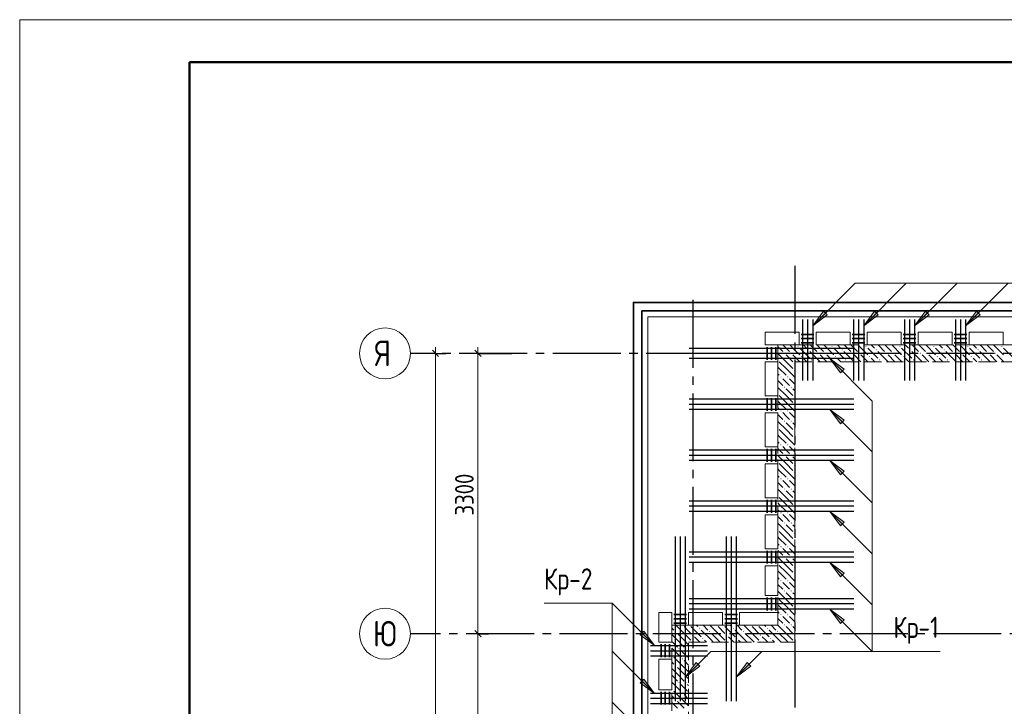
# Model space of a CAD drawing. Header units: millimetres. Extents: x 0 to 31317, y 0 to 42000.
# Tile 5 of 15: x 0 to 11589, y 33915 to 42000. Entities that reach past the tile are written whole.
import ezdxf

# ---------------------------------------------------------------- set-up
doc = ezdxf.new("R2010")
doc.units = ezdxf.units.MM
doc.linetypes.add('______2', pattern=[270, 200, -70])
doc.linetypes.add('______5', pattern=[1100, 800, -100, 100, -100])
for name, color, linetype, lineweight in [('S1 Стержни арматуры фон', 7, 'Continuous', 25), ('Standard', 7, 'Continuous', 25), ('Оси', 40, '______5', 18), ('Позиционная метка номер позиции', 7, 'Continuous', 13), ('Ребро вкладыша арматура поперечная AW', 7, 'Continuous', 25)]:
    doc.layers.add(name, color=color, linetype=linetype, lineweight=lineweight)
doc.layers.add('ЖБ Перекрытие верхний уровень', color=7, linetype='Continuous', lineweight=25, true_color=0xe0e0ff)
doc.layers.add('ЖБ Стена верхний уровень', color=7, linetype='Continuous', lineweight=25, true_color=0x006e00)
doc.styles.add('GOST 2.304-81', font='txt')
doc.styles.add('ISOCPEUR', font='txt')

msp = doc.modelspace()

# ---------------------------------------------------------------- hatches: boundary and pattern name
at = {"layer": 'ЖБ Стена верхний уровень', "linetype": 'Continuous', "lineweight": 18, "transparency": 33554687}
for points in [[(9154, 38153), (9161, 38160), (9167, 38153), (9161, 38147)], [(9554, 38153), (9561, 38160), (9567, 38153), (9561, 38147)], [(9954, 38153), (9961, 38160), (9967, 38153), (9961, 38147)], [(10354, 38153), (10361, 38160), (10367, 38153), (10361, 38147)], [(10754, 38153), (10761, 38160), (10767, 38153), (10761, 38147)], [(11154, 38153), (11161, 38160), (11167, 38153), (11161, 38147)], [(11554, 38153), (11561, 38160), (11567, 38153), (11561, 38147)], [(8994, 38073), (9001, 38080), (9007, 38073), (9001, 38067)], [(9074, 38073), (9081, 38080), (9087, 38073), (9081, 38067)], [(9194, 38033), (9201, 38040), (9207, 38033), (9201, 38027)], [(9274, 38113), (9281, 38120), (9287, 38113), (9281, 38107)], [(9394, 38073), (9401, 38080), (9407, 38073), (9401, 38067)], [(9474, 38073), (9481, 38080), (9487, 38073), (9481, 38067)], [(9594, 38033), (9601, 38040), (9607, 38033), (9601, 38027)], [(9674, 38113), (9681, 38120), (9687, 38113), (9681, 38107)], [(9794, 38073), (9801, 38080), (9807, 38073), (9801, 38067)], [(9874, 38073), (9881, 38080), (9887, 38073), (9881, 38067)], [(9994, 38033), (10001, 38040), (10007, 38033), (10001, 38027)], [(10074, 38113), (10081, 38120), (10087, 38113), (10081, 38107)], [(10194, 38073), (10201, 38080), (10207, 38073), (10201, 38067)], [(10274, 38073), (10281, 38080), (10287, 38073), (10281, 38067)], [(10394, 38033), (10401, 38040), (10407, 38033), (10401, 38027)], [(10474, 38113), (10481, 38120), (10487, 38113), (10481, 38107)], [(10594, 38073), (10601, 38080), (10607, 38073), (10601, 38067)], [(10674, 38073), (10681, 38080), (10687, 38073), (10681, 38067)], [(10794, 38033), (10801, 38040), (10807, 38033), (10801, 38027)], [(10874, 38113), (10881, 38120), (10887, 38113), (10881, 38107)], [(10994, 38073), (11001, 38080), (11007, 38073), (11001, 38067)], [(11074, 38073), (11081, 38080), (11087, 38073), (11081, 38067)], [(11194, 38033), (11201, 38040), (11207, 38033), (11201, 38027)], [(11274, 38113), (11281, 38120), (11287, 38113), (11281, 38107)], [(11394, 38073), (11401, 38080), (11407, 38073), (11401, 38067)], [(11474, 38073), (11481, 38080), (11487, 38073), (11481, 38067)], [(8924, 37997), (8927, 37993), (8924, 37990)], [(9114, 37953), (9121, 37960), (9124, 37957), (9124, 37950), (9121, 37947)], [(9314, 37993), (9321, 38000), (9327, 37993), (9321, 37987)], [(9714, 37993), (9721, 38000), (9727, 37993), (9721, 37987)], [(10114, 37993), (10121, 38000), (10127, 37993), (10121, 37987)], [(10514, 37993), (10521, 38000), (10527, 37993), (10521, 37987)], [(10914, 37993), (10921, 38000), (10927, 37993), (10921, 37987)], [(11314, 37993), (11321, 38000), (11327, 37993), (11321, 37987)], [(8954, 37793), (8961, 37800), (8967, 37793), (8961, 37787)], [(9034, 37793), (9041, 37800), (9047, 37793), (9041, 37787)], [(9114, 37873), (9121, 37880), (9124, 37877), (9124, 37870), (9121, 37867)], [(8994, 37673), (9001, 37680), (9007, 37673), (9001, 37667)], [(9074, 37673), (9081, 37680), (9087, 37673), (9081, 37667)], [(8924, 37597), (8927, 37593), (8924, 37590)], [(9114, 37553), (9121, 37560), (9124, 37557), (9124, 37550), (9121, 37547)], [(9114, 37473), (9121, 37480), (9124, 37477), (9124, 37470), (9121, 37467)], [(8954, 37393), (8961, 37400), (8967, 37393), (8961, 37387)], [(9034, 37393), (9041, 37400), (9047, 37393), (9041, 37387)], [(8994, 37273), (9001, 37280), (9007, 37273), (9001, 37267)], [(9074, 37273), (9081, 37280), (9087, 37273), (9081, 37267)], [(8924, 37197), (8927, 37193), (8924, 37190)], [(9114, 37153), (9121, 37160), (9124, 37157), (9124, 37150), (9121, 37147)], [(8954, 36993), (8961, 37000), (8967, 36993), (8961, 36987)], [(9034, 36993), (9041, 37000), (9047, 36993), (9041, 36987)], [(9114, 37073), (9121, 37080), (9124, 37077), (9124, 37070), (9121, 37067)], [(8994, 36873), (9001, 36880), (9007, 36873), (9001, 36867)], [(9074, 36873), (9081, 36880), (9087, 36873), (9081, 36867)], [(8924, 36797), (8927, 36793), (8924, 36790)], [(9114, 36753), (9121, 36760), (9124, 36757), (9124, 36750), (9121, 36747)], [(9114, 36673), (9121, 36680), (9124, 36677), (9124, 36670), (9121, 36667)], [(8954, 36593), (8961, 36600), (8967, 36593), (8961, 36587)], [(9034, 36593), (9041, 36600), (9047, 36593), (9041, 36587)], [(8924, 36397), (8927, 36393), (8924, 36390)], [(8994, 36473), (9001, 36480), (9007, 36473), (9001, 36467)], [(9074, 36473), (9081, 36480), (9087, 36473), (9081, 36467)], [(9114, 36353), (9121, 36360), (9124, 36357), (9124, 36350), (9121, 36347)], [(9114, 36273), (9121, 36280), (9124, 36277), (9124, 36270), (9121, 36267)], [(8954, 36193), (8961, 36200), (8967, 36193), (8961, 36187)], [(9034, 36193), (9041, 36200), (9047, 36193), (9041, 36187)], [(8994, 36073), (9001, 36080), (9007, 36073), (9001, 36067)], [(9074, 36073), (9081, 36080), (9087, 36073), (9081, 36067)], [(8924, 35997), (8927, 35993), (8924, 35990)], [(9114, 35953), (9121, 35960), (9124, 35957), (9124, 35950), (9121, 35947)], [(9114, 35873), (9121, 35880), (9124, 35877), (9124, 35870), (9121, 35867)], [(8954, 35793), (8961, 35800), (8967, 35793), (8961, 35787)], [(9034, 35793), (9041, 35800), (9047, 35793), (9041, 35787)], [(8924, 35597), (8927, 35593), (8924, 35590)], [(8994, 35673), (9001, 35680), (9007, 35673), (9001, 35667)], [(9074, 35673), (9081, 35680), (9087, 35673), (9081, 35667)], [(9114, 35553), (9121, 35560), (9124, 35557), (9124, 35550), (9121, 35547)], [(9114, 35473), (9121, 35480), (9124, 35477), (9124, 35470), (9121, 35467)], [(8954, 35393), (8961, 35400), (8967, 35393), (8961, 35387)], [(9034, 35393), (9041, 35400), (9047, 35393), (9041, 35387)], [(8994, 35273), (9001, 35280), (9007, 35273), (9001, 35267)], [(9074, 35273), (9081, 35280), (9087, 35273), (9081, 35267)], [(8924, 35197), (8927, 35193), (8924, 35190)], [(9114, 35153), (9121, 35160), (9124, 35157), (9124, 35150), (9121, 35147)], [(8954, 34993), (8961, 35000), (8967, 34993), (8961, 34987)], [(9034, 34993), (9041, 35000), (9047, 34993), (9041, 34987)], [(9114, 35073), (9121, 35080), (9124, 35077), (9124, 35070), (9121, 35067)], [(7714, 34793), (7721, 34800), (7727, 34793), (7721, 34787)], [(7804, 34870), (7801, 34867), (7798, 34870)], [(7884, 34870), (7881, 34867), (7878, 34870)], [(7994, 34833), (8001, 34840), (8007, 34833), (8001, 34827)], [(8114, 34793), (8121, 34800), (8127, 34793), (8121, 34787)], [(8204, 34870), (8201, 34867), (8198, 34870)], [(8284, 34870), (8281, 34867), (8278, 34870)], [(8394, 34833), (8401, 34840), (8407, 34833), (8401, 34827)], [(8514, 34793), (8521, 34800), (8527, 34793), (8521, 34787)], [(8604, 34870), (8601, 34867), (8598, 34870)], [(8684, 34870), (8681, 34867), (8678, 34870)], [(8794, 34833), (8801, 34840), (8807, 34833), (8801, 34827)], [(8914, 34793), (8921, 34800), (8927, 34793), (8921, 34787)], [(8994, 34873), (9001, 34880), (9007, 34873), (9004, 34870), (8998, 34870)], [(9004, 34870), (9001, 34867), (8998, 34870)], [(9074, 34873), (9081, 34880), (9087, 34873), (9084, 34870), (9078, 34870)], [(9084, 34870), (9081, 34867), (9078, 34870)], [(7914, 34753), (7921, 34760), (7927, 34753), (7921, 34747)], [(7914, 34673), (7921, 34680), (7927, 34673), (7924, 34670), (7918, 34670)], [(8034, 34713), (8041, 34720), (8047, 34713), (8041, 34707)], [(8314, 34753), (8321, 34760), (8327, 34753), (8321, 34747)], [(8314, 34673), (8321, 34680), (8327, 34673), (8324, 34670), (8318, 34670)], [(8434, 34713), (8441, 34720), (8447, 34713), (8441, 34707)], [(8714, 34753), (8721, 34760), (8727, 34753), (8721, 34747)], [(8714, 34673), (8721, 34680), (8727, 34673), (8724, 34670), (8718, 34670)], [(8834, 34713), (8841, 34720), (8847, 34713), (8841, 34707)], [(9114, 34753), (9121, 34760), (9124, 34757), (9124, 34750), (9121, 34747)], [(9114, 34673), (9121, 34680), (9124, 34677), (9124, 34670), (9118, 34670)], [(7754, 34593), (7761, 34600), (7767, 34593), (7761, 34587)], [(7834, 34593), (7841, 34600), (7847, 34593), (7841, 34587)], [(7674, 34513), (7681, 34520), (7687, 34513), (7681, 34507)], [(7794, 34473), (7801, 34480), (7807, 34473), (7801, 34467)], [(7714, 34393), (7721, 34400), (7727, 34393), (7721, 34387)], [(7754, 34193), (7761, 34200), (7767, 34193), (7761, 34187)], [(7834, 34193), (7841, 34200), (7847, 34193), (7841, 34187)], [(7674, 34113), (7681, 34120), (7687, 34113), (7681, 34107)], [(7794, 34073), (7801, 34080), (7807, 34073), (7801, 34067)], [(7714, 33993), (7721, 34000), (7727, 33993), (7721, 33987)]]:
    msp.add_hatch(color=7, dxfattribs=at).paths.add_polyline_path(points, flags=16)
at = {"layer": 'Позиционная метка номер позиции', "linetype": 'Continuous', "lineweight": 13, "transparency": 33554687}
for points in [[(9504, 38524), (9334, 38397), (9461, 38566)], [(10104, 38524), (9934, 38397), (10061, 38566)], [(10704, 38524), (10534, 38397), (10661, 38566)], [(11304, 38524), (11134, 38397), (11261, 38566)], [(9661, 37840), (9534, 38010), (9704, 37883)], [(9661, 37840), (9534, 38010), (9704, 37883)], [(9661, 37240), (9534, 37410), (9704, 37283)], [(9661, 36640), (9534, 36810), (9704, 36683)], [(9661, 36040), (9534, 36210), (9704, 36083)], [(9661, 35440), (9534, 35610), (9704, 35483)], [(9661, 34890), (9534, 35060), (9704, 34933)], [(7345, 34800), (7472, 34630), (7303, 34757)], [(7345, 34800), (7472, 34630), (7303, 34757)], [(8004, 34387), (7834, 34260), (7961, 34430)], [(8004, 34387), (7834, 34260), (7961, 34430)], [(8604, 34387), (8434, 34260), (8561, 34430)], [(7345, 34235), (7472, 34065), (7303, 34192)]]:
    msp.add_hatch(color=7, dxfattribs=at).paths.add_polyline_path(points, flags=16)

# ---------------------------------------------------------------- linework, layer by layer
at = {"layer": 'S1 Стержни арматуры фон', "color": 7, "linetype": 'Continuous', "lineweight": 25, "transparency": 33554687}
for p, q in [((9214, 38470), (9214, 37750)), ((9274, 38470), (9274, 37750)), ((9334, 38470), (9334, 37750)), ((9814, 38470), (9814, 37750)), ((9874, 38470), (9874, 37750)), ((9934, 38470), (9934, 37750)), ((10414, 38470), (10414, 37750)), ((10474, 38470), (10474, 37750)), ((10534, 38470), (10534, 37750)), ((11014, 38470), (11014, 37750)), ((11074, 38470), (11074, 37750)), ((11134, 38470), (11134, 37750)), ((9818, 38130), (7880, 38130)), ((9818, 38130), (7880, 38130)), ((9818, 38070), (7880, 38070)), ((9818, 38070), (7880, 38070)), ((9818, 38010), (7880, 38010)), ((9818, 38010), (7880, 38010)), ((9818, 37530), (7880, 37530)), ((9818, 37530), (7880, 37530)), ((9818, 37470), (7880, 37470)), ((9818, 37470), (7880, 37470)), ((9818, 37410), (7880, 37410)), ((9818, 37410), (7880, 37410)), ((9818, 36930), (7880, 36930)), ((9818, 36930), (7880, 36930)), ((9818, 36870), (7880, 36870)), ((9818, 36870), (7880, 36870)), ((9818, 36810), (7880, 36810)), ((9818, 36810), (7880, 36810)), ((9818, 36330), (7880, 36330)), ((9818, 36330), (7880, 36330)), ((9818, 36270), (7880, 36270)), ((9818, 36270), (7880, 36270)), ((9818, 36210), (7880, 36210)), ((9818, 36210), (7880, 36210)), ((7714, 35914), (7714, 33976)), ((7714, 35914), (7714, 33976)), ((7774, 35914), (7774, 33976)), ((7774, 35914), (7774, 33976)), ((7834, 35914), (7834, 33976)), ((7834, 35914), (7834, 33976)), ((8314, 35914), (8314, 33976)), ((8314, 35914), (8314, 33976)), ((8374, 35914), (8374, 33976)), ((8374, 35914), (8374, 33976)), ((8434, 35914), (8434, 33976)), ((8434, 35914), (8434, 33976)), ((9818, 35730), (7880, 35730)), ((9818, 35730), (7880, 35730)), ((9818, 35670), (7880, 35670)), ((9818, 35670), (7880, 35670)), ((9818, 35610), (7880, 35610)), ((9818, 35610), (7880, 35610)), ((9818, 35180), (7880, 35180)), ((9818, 35180), (7880, 35180)), ((9818, 35120), (7880, 35120)), ((9818, 35120), (7880, 35120)), ((9818, 35060), (7880, 35060)), ((9818, 35060), (7880, 35060)), ((7424, 34630), (8096, 34630)), ((7424, 34570), (8096, 34570)), ((7424, 34510), (8096, 34510)), ((7424, 34070), (8096, 34070)), ((7424, 34010), (8096, 34010)), ((7424, 33950), (8096, 33950))]:
    msp.add_line(p, q, dxfattribs=at)
at = {"layer": 'Standard', "color": 7, "linetype": 'Continuous', "lineweight": 13, "transparency": 33554687}
for p, q in [((4894, 38070), (4894, 38145)), ((5394, 38070), (5394, 38145)), ((5394, 34770), (5394, 31470))]:
    msp.add_line(p, q, dxfattribs=at)
at = {"layer": 'Standard', "color": 251, "linetype": 'Continuous', "lineweight": -3, "true_color": 0x656565, "transparency": 33554687}
for p, q in [((4894, 38070), (4769, 38070)), ((4894, 38070), (5019, 38070)), ((4894, 38070), (4894, 38070)), ((5394, 38070), (5269, 38070)), ((5394, 38070), (5519, 38070)), ((5394, 38070), (5794, 38070)), ((5394, 34770), (5269, 34770)), ((5394, 34770), (5519, 34770)), ((5394, 34770), (5394, 34770))]:
    msp.add_line(p, q, dxfattribs=at)
at = {"layer": 'Standard', "color": 7, "linetype": 'Continuous', "lineweight": 25, "transparency": 33554687}
for p, q in [((4857, 38108), (4931, 38033)), ((5357, 38108), (5431, 38033)), ((5357, 34808), (5431, 34733))]:
    msp.add_line(p, q, dxfattribs=at)
at = {"layer": 'Standard', "color": 7, "linetype": 'Continuous', "lineweight": 13, "transparency": 33554687}
msp.add_lwpolyline([(0, 0), (29700, 0), (29700, 42000), (0, 42000), (0, 0)], close=True, dxfattribs=at)
at = {"layer": 'Standard', "color": 7, "linetype": 'Continuous', "lineweight": 50, "transparency": 33554687}
msp.add_lwpolyline([(2000, 41500), (29200, 41500), (29200, 500), (2000, 500), (2000, 41500)], close=True, dxfattribs=at)
at = {"layer": 'Standard', "color": 254, "linetype": 'Continuous', "lineweight": 35, "true_color": 0xc4c4ff, "transparency": 33554687}
for points in [[(7224, 16755), (25108, 16755), (25108, 38670), (7224, 38670), (7224, 16755)], [(7324, 16855), (25008, 16855), (25008, 38570), (7324, 38570), (7324, 16855)]]:
    msp.add_lwpolyline(points, dxfattribs=at)
at = {"layer": 'Standard', "color": 7, "linetype": 'Continuous', "lineweight": 13, "transparency": 33554687}
for points in [[(4894, 38070), (4894, 27143), (4894, 27143), (4894, 17030)], [(5394, 38070), (5394, 36061), (5394, 36061), (5394, 34770)]]:
    msp.add_lwpolyline(points, dxfattribs=at)
at = {"layer": 'ЖБ Перекрытие верхний уровень', "color": 7, "linetype": 'Continuous', "lineweight": 18, "transparency": 33554687}
for p, q in [((22354, 38500), (7394, 38500)), ((7394, 38500), (7394, 16930)), ((8774, 38320), (9174, 38320)), ((8774, 38170), (8774, 38320)), ((9174, 38320), (9174, 38170)), ((9374, 38320), (9774, 38320)), ((9374, 38170), (9374, 38320)), ((9774, 38320), (9774, 38170)), ((9974, 38170), (9974, 38320)), ((9974, 38320), (10374, 38320)), ((10374, 38320), (10374, 38170)), ((10574, 38320), (10974, 38320)), ((10574, 38170), (10574, 38320)), ((10974, 38320), (10974, 38170)), ((11174, 38170), (11174, 38320)), ((11174, 38320), (11574, 38320)), ((11574, 38320), (11574, 38170)), ((9174, 38170), (8774, 38170)), ((9774, 38170), (9374, 38170)), ((10374, 38170), (9974, 38170)), ((10974, 38170), (10574, 38170)), ((11574, 38170), (11174, 38170)), ((8774, 37570), (8774, 37970)), ((8774, 37970), (8924, 37970)), ((8924, 37970), (8924, 37570)), ((8924, 37570), (8774, 37570)), ((8774, 36970), (8774, 37370)), ((8774, 37370), (8924, 37370)), ((8924, 37370), (8924, 36970)), ((8924, 36970), (8774, 36970)), ((8774, 36370), (8774, 36770)), ((8774, 36770), (8924, 36770)), ((8924, 36770), (8924, 36370)), ((8924, 36370), (8774, 36370)), ((8774, 35770), (8774, 36170)), ((8774, 36170), (8924, 36170)), ((8924, 36170), (8924, 35770)), ((8924, 35770), (8774, 35770)), ((8774, 35220), (8774, 35570)), ((8774, 35570), (8924, 35570)), ((8924, 35570), (8924, 35220)), ((8924, 35220), (8774, 35220)), ((7524, 34670), (7524, 35020)), ((7524, 35020), (7674, 35020)), ((7674, 35020), (7674, 34670)), ((7874, 35020), (8274, 35020)), ((7874, 34870), (7874, 35020)), ((8274, 35020), (8274, 34870)), ((8474, 34870), (8474, 35020)), ((8474, 35020), (8924, 35020)), ((8924, 35020), (8924, 34870)), ((8274, 34870), (7874, 34870)), ((8924, 34870), (8474, 34870)), ((7674, 34670), (7524, 34670)), ((7524, 34110), (7524, 34470)), ((7524, 34470), (7674, 34470)), ((7674, 34470), (7674, 34110)), ((7674, 34110), (7524, 34110))]:
    msp.add_line(p, q, dxfattribs=at)
at = {"layer": 'ЖБ Стена верхний уровень', "color": 251, "linetype": '______2', "lineweight": 13, "true_color": 0x656565, "transparency": 33554687}
for p, q in [((9124, 38170), (8924, 38170)), ((8924, 38170), (8924, 34870)), ((22024, 38170), (9124, 38170)), ((9124, 37970), (21824, 37970)), ((9124, 34870), (9124, 37970)), ((7874, 34870), (7674, 34870)), ((7674, 34870), (7674, 30950)), ((8924, 34870), (7874, 34870)), ((9124, 34670), (9124, 34870)), ((7874, 30950), (7874, 34670)), ((7874, 34670), (9124, 34670))]:
    msp.add_line(p, q, dxfattribs=at)
at = {"layer": 'ЖБ Стена верхний уровень', "color": 9, "linetype": 'Continuous', "lineweight": 18, "true_color": 0xc7c7c7, "transparency": 33554687}
for p, q in [((8924, 38150), (8981, 38093)), ((9021, 38133), (8984, 38170)), ((9061, 38093), (9021, 38133)), ((9064, 38170), (9124, 38110)), ((9181, 38133), (9301, 38013)), ((9224, 38170), (9261, 38133)), ((9304, 38170), (9381, 38093)), ((9421, 38133), (9384, 38170)), ((9461, 38093), (9421, 38133)), ((9464, 38170), (9581, 38053)), ((9581, 38133), (9701, 38013)), ((9624, 38170), (9661, 38133)), ((9704, 38170), (9781, 38093)), ((9821, 38133), (9784, 38170)), ((9861, 38093), (9821, 38133)), ((9864, 38170), (9981, 38053)), ((9981, 38133), (10101, 38013)), ((10024, 38170), (10061, 38133)), ((10104, 38170), (10181, 38093)), ((10221, 38133), (10184, 38170)), ((10261, 38093), (10221, 38133)), ((10264, 38170), (10381, 38053)), ((10381, 38133), (10501, 38013)), ((10424, 38170), (10461, 38133)), ((10504, 38170), (10581, 38093)), ((10621, 38133), (10584, 38170)), ((10661, 38093), (10621, 38133)), ((10664, 38170), (10781, 38053)), ((10781, 38133), (10901, 38013)), ((10824, 38170), (10861, 38133)), ((10904, 38170), (10981, 38093)), ((11021, 38133), (10984, 38170)), ((11061, 38093), (11021, 38133)), ((11064, 38170), (11181, 38053)), ((11181, 38133), (11301, 38013)), ((11224, 38170), (11261, 38133)), ((11304, 38170), (11381, 38093)), ((11421, 38133), (11384, 38170)), ((11461, 38093), (11421, 38133)), ((11464, 38170), (11581, 38053)), ((11581, 38133), (11701, 38013)), ((9021, 37973), (8924, 38070)), ((9021, 38053), (9101, 37973)), ((9101, 38053), (9124, 38030)), ((9124, 38110), (9181, 38053)), ((9124, 38030), (9184, 37970)), ((9264, 37970), (9221, 38013)), ((9421, 37973), (9301, 38093)), ((9421, 38053), (9501, 37973)), ((9501, 38053), (9584, 37970)), ((9664, 37970), (9621, 38013)), ((9821, 37973), (9701, 38093)), ((9821, 38053), (9901, 37973)), ((9901, 38053), (9984, 37970)), ((10064, 37970), (10021, 38013)), ((10221, 37973), (10101, 38093)), ((10221, 38053), (10301, 37973)), ((10301, 38053), (10384, 37970)), ((10464, 37970), (10421, 38013)), ((10621, 37973), (10501, 38093)), ((10621, 38053), (10701, 37973)), ((10701, 38053), (10784, 37970)), ((10864, 37970), (10821, 38013)), ((11021, 37973), (10901, 38093)), ((11021, 38053), (11101, 37973)), ((11101, 38053), (11184, 37970)), ((11264, 37970), (11221, 38013)), ((11421, 37973), (11301, 38093)), ((11421, 38053), (11501, 37973)), ((11501, 38053), (11584, 37970)), ((8941, 37893), (8924, 37910)), ((8941, 37973), (9021, 37893)), ((9021, 37973), (9101, 37893)), ((9341, 37973), (9344, 37970)), ((9421, 37973), (9424, 37970)), ((9741, 37973), (9744, 37970)), ((9821, 37973), (9824, 37970)), ((10141, 37973), (10144, 37970)), ((10221, 37973), (10224, 37970)), ((10541, 37973), (10544, 37970)), ((10621, 37973), (10624, 37970)), ((10941, 37973), (10944, 37970)), ((11021, 37973), (11024, 37970)), ((11341, 37973), (11344, 37970)), ((11421, 37973), (11424, 37970)), ((8924, 37830), (8941, 37813)), ((8941, 37893), (9021, 37813)), ((9021, 37893), (9124, 37790)), ((8924, 37750), (8981, 37693)), ((9021, 37573), (8924, 37670)), ((9021, 37733), (8981, 37773)), ((9061, 37693), (9021, 37733)), ((9061, 37773), (9124, 37710)), ((8941, 37573), (9021, 37493)), ((9021, 37653), (9101, 37573)), ((9021, 37573), (9101, 37493)), ((9101, 37653), (9124, 37630)), ((8941, 37493), (8924, 37510)), ((8941, 37493), (9021, 37413)), ((9021, 37493), (9124, 37390)), ((8924, 37430), (8941, 37413)), ((8924, 37350), (8981, 37293)), ((9021, 37333), (8981, 37373)), ((9061, 37293), (9021, 37333)), ((9061, 37373), (9124, 37310)), ((9021, 37173), (8924, 37270)), ((9021, 37253), (9101, 37173)), ((9101, 37253), (9124, 37230)), ((8941, 37093), (8924, 37110)), ((8941, 37173), (9021, 37093)), ((8941, 37093), (9021, 37013)), ((9021, 37173), (9101, 37093)), ((9021, 37093), (9124, 36990)), ((8924, 37030), (8941, 37013)), ((9021, 36933), (8981, 36973)), ((9061, 36973), (9124, 36910)), ((8924, 36950), (8981, 36893)), ((9021, 36773), (8924, 36870)), ((9061, 36893), (9021, 36933)), ((8941, 36773), (9021, 36693)), ((9021, 36853), (9101, 36773)), ((9021, 36773), (9101, 36693)), ((9101, 36853), (9124, 36830)), ((8941, 36693), (8924, 36710)), ((8924, 36630), (8941, 36613)), ((8941, 36693), (9021, 36613)), ((9021, 36693), (9124, 36590)), ((8924, 36550), (8981, 36493)), ((9021, 36533), (8981, 36573)), ((9061, 36493), (9021, 36533)), ((9061, 36573), (9124, 36510)), ((9021, 36373), (8924, 36470)), ((9021, 36453), (9101, 36373)), ((9101, 36453), (9124, 36430)), ((8941, 36293), (8924, 36310)), ((8941, 36373), (9021, 36293)), ((8941, 36293), (9021, 36213)), ((9021, 36373), (9101, 36293)), ((9021, 36293), (9124, 36190)), ((8924, 36230), (8941, 36213)), ((9021, 36133), (8981, 36173)), ((9061, 36173), (9124, 36110)), ((8924, 36150), (8981, 36093)), ((9021, 35973), (8924, 36070)), ((9061, 36093), (9021, 36133)), ((9021, 36053), (9101, 35973)), ((9101, 36053), (9124, 36030)), ((8941, 35973), (9021, 35893)), ((9021, 35973), (9101, 35893)), ((8941, 35893), (8924, 35910)), ((8924, 35830), (8941, 35813)), ((8941, 35893), (9021, 35813)), ((9021, 35893), (9124, 35790)), ((8924, 35750), (8981, 35693)), ((9021, 35733), (8981, 35773)), ((9061, 35693), (9021, 35733)), ((9061, 35773), (9124, 35710)), ((9021, 35573), (8924, 35670)), ((9021, 35653), (9101, 35573)), ((9101, 35653), (9124, 35630)), ((8941, 35493), (8924, 35510)), ((8941, 35573), (9021, 35493)), ((8941, 35493), (9021, 35413)), ((9021, 35573), (9101, 35493)), ((9021, 35493), (9124, 35390)), ((8924, 35430), (8941, 35413)), ((8924, 35350), (8981, 35293)), ((9021, 35333), (8981, 35373)), ((9061, 35373), (9124, 35310)), ((9021, 35173), (8924, 35270)), ((9061, 35293), (9021, 35333)), ((9021, 35253), (9101, 35173)), ((9101, 35253), (9124, 35230)), ((8941, 35173), (9021, 35093)), ((9021, 35173), (9101, 35093)), ((8941, 35093), (8924, 35110)), ((8924, 35030), (8941, 35013)), ((8941, 35093), (9021, 35013)), ((9021, 35093), (9124, 34990)), ((8924, 34950), (8981, 34893)), ((9021, 34933), (8981, 34973)), ((9061, 34893), (9021, 34933)), ((9061, 34973), (9124, 34910)), ((7674, 34840), (7701, 34813)), ((7821, 34773), (7724, 34870)), ((7741, 34773), (7821, 34693)), ((7821, 34853), (7874, 34800)), ((7821, 34773), (7874, 34720)), ((7874, 34800), (7901, 34773)), ((7901, 34853), (8021, 34733)), ((7964, 34870), (7981, 34853)), ((8141, 34693), (8021, 34813)), ((8044, 34870), (8101, 34813)), ((8221, 34773), (8124, 34870)), ((8141, 34773), (8221, 34693)), ((8221, 34853), (8301, 34773)), ((8221, 34773), (8301, 34693)), ((8301, 34853), (8421, 34733)), ((8364, 34870), (8381, 34853)), ((8541, 34693), (8421, 34813)), ((8444, 34870), (8501, 34813)), ((8621, 34773), (8524, 34870)), ((8541, 34773), (8621, 34693)), ((8621, 34853), (8701, 34773)), ((8621, 34773), (8701, 34693)), ((8701, 34853), (8821, 34733)), ((8764, 34870), (8781, 34853)), ((8941, 34693), (8821, 34813)), ((8844, 34870), (8901, 34813)), ((9021, 34773), (8924, 34870)), ((8924, 34870), (8924, 34870)), ((8941, 34773), (9021, 34693)), ((9021, 34853), (9101, 34773)), ((9021, 34773), (9101, 34693)), ((9101, 34853), (9124, 34830)), ((7741, 34693), (7674, 34760)), ((7674, 34680), (7741, 34613)), ((7741, 34693), (7821, 34613)), ((7821, 34693), (7874, 34640)), ((7874, 34720), (7901, 34693)), ((7981, 34693), (7941, 34733)), ((8004, 34670), (7981, 34693)), ((8061, 34693), (8084, 34670)), ((8141, 34693), (8164, 34670)), ((8221, 34693), (8244, 34670)), ((8381, 34693), (8341, 34733)), ((8404, 34670), (8381, 34693)), ((8461, 34693), (8484, 34670)), ((8541, 34693), (8564, 34670)), ((8621, 34693), (8644, 34670)), ((8781, 34693), (8741, 34733)), ((8804, 34670), (8781, 34693)), ((8861, 34693), (8884, 34670)), ((8941, 34693), (8964, 34670)), ((9021, 34693), (9044, 34670)), ((7674, 34600), (7781, 34493)), ((7821, 34533), (7781, 34573)), ((7861, 34573), (7874, 34560)), ((7674, 34440), (7701, 34413)), ((7821, 34373), (7701, 34493)), ((7861, 34493), (7821, 34533)), ((7821, 34453), (7874, 34400)), ((7741, 34293), (7674, 34360)), ((7741, 34373), (7821, 34293)), ((7821, 34373), (7874, 34320)), ((7674, 34280), (7741, 34213)), ((7674, 34200), (7781, 34093)), ((7741, 34293), (7821, 34213)), ((7821, 34293), (7874, 34240)), ((7821, 33973), (7701, 34093)), ((7821, 34133), (7781, 34173)), ((7861, 34093), (7821, 34133)), ((7861, 34173), (7874, 34160)), ((7674, 34040), (7701, 34013)), ((7741, 33893), (7674, 33960)), ((7741, 33973), (7821, 33893)), ((7821, 34053), (7874, 34000)), ((7821, 33973), (7874, 33920))]:
    msp.add_line(p, q, dxfattribs=at)
at = {"layer": 'Оси', "color": 8, "linetype": '______5', "lineweight": -3, "transparency": 33554687}
for p, q in [((9124, 39100), (9124, 14930)), ((7924, 38700), (7924, 14930)), ((23574, 38070), (4600, 38070)), ((22554, 34770), (4600, 34770))]:
    msp.add_line(p, q, dxfattribs=at)
at = {"layer": 'Оси', "color": 7, "linetype": 'Continuous', "lineweight": 13, "transparency": 33554687}
for centre in [(4300, 38070), (4300, 34770)]:
    msp.add_circle(centre, 300, dxfattribs=at)
at = {"layer": 'Позиционная метка номер позиции', "color": 7, "linetype": 'Continuous', "lineweight": 13, "transparency": 33554687}
for p, q in [((9934, 38397), (10434, 38897)), ((10534, 38397), (11034, 38897)), ((11134, 38397), (11634, 38897)), ((9334, 38397), (9461, 38566)), ((9504, 38524), (9334, 38397)), ((9461, 38566), (9504, 38524)), ((9482, 38545), (9493, 38556)), ((9934, 38397), (10061, 38566)), ((10104, 38524), (9934, 38397)), ((10061, 38566), (10104, 38524)), ((10082, 38545), (10093, 38556)), ((10534, 38397), (10661, 38566)), ((10704, 38524), (10534, 38397)), ((10661, 38566), (10704, 38524)), ((10682, 38545), (10693, 38556)), ((11134, 38397), (11261, 38566)), ((11304, 38524), (11134, 38397)), ((11261, 38566), (11304, 38524)), ((11282, 38545), (11293, 38556)), ((9334, 38397), (9334, 38397)), ((9334, 38397), (9334, 38397)), ((9334, 38397), (9334, 38397)), ((9934, 38397), (9934, 38397)), ((9934, 38397), (9934, 38397)), ((9934, 38397), (9934, 38397)), ((10534, 38397), (10534, 38397)), ((10534, 38397), (10534, 38397)), ((10534, 38397), (10534, 38397)), ((11134, 38397), (11134, 38397)), ((11134, 38397), (11134, 38397)), ((11134, 38397), (11134, 38397)), ((9534, 38010), (10034, 37510)), ((9534, 38010), (9534, 38010)), ((9534, 38010), (9534, 38010)), ((9534, 38010), (9534, 38010)), ((9534, 38010), (9704, 37883)), ((9661, 37840), (9534, 38010)), ((9534, 38010), (9534, 38010)), ((9534, 38010), (9534, 38010)), ((9534, 38010), (9534, 38010)), ((9534, 38010), (9704, 37883)), ((9661, 37840), (9534, 38010)), ((9704, 37883), (9661, 37840)), ((9704, 37883), (9661, 37840)), ((9683, 37862), (9693, 37851)), ((9683, 37862), (9693, 37851)), ((9534, 37410), (10034, 36910)), ((9534, 37410), (9534, 37410)), ((9534, 37410), (9534, 37410)), ((9534, 37410), (9534, 37410)), ((9534, 37410), (9704, 37283)), ((9661, 37240), (9534, 37410)), ((9704, 37283), (9661, 37240)), ((9683, 37262), (9693, 37251)), ((9534, 36810), (10034, 36310)), ((9534, 36810), (9534, 36810)), ((9534, 36810), (9534, 36810)), ((9534, 36810), (9534, 36810)), ((9534, 36810), (9704, 36683)), ((9661, 36640), (9534, 36810)), ((9704, 36683), (9661, 36640)), ((9683, 36662), (9693, 36651)), ((9534, 36210), (10034, 35710)), ((9534, 36210), (9534, 36210)), ((9534, 36210), (9534, 36210)), ((9534, 36210), (9534, 36210)), ((9534, 36210), (9704, 36083)), ((9661, 36040), (9534, 36210)), ((9704, 36083), (9661, 36040)), ((9683, 36062), (9693, 36051)), ((9534, 35610), (10034, 35110)), ((9534, 35610), (9534, 35610)), ((9534, 35610), (9534, 35610)), ((9534, 35610), (9534, 35610)), ((9534, 35610), (9704, 35483)), ((9661, 35440), (9534, 35610)), ((9704, 35483), (9661, 35440)), ((9683, 35462), (9693, 35451)), ((7472, 34630), (6972, 35130)), ((9534, 35060), (10034, 34560)), ((9534, 35060), (9534, 35060)), ((9534, 35060), (9534, 35060)), ((9534, 35060), (9534, 35060)), ((9534, 35060), (9704, 34933)), ((9661, 34890), (9534, 35060)), ((9704, 34933), (9661, 34890)), ((9683, 34912), (9693, 34901)), ((7303, 34757), (7345, 34800)), ((7303, 34757), (7345, 34800)), ((7324, 34778), (7313, 34789)), ((7324, 34778), (7313, 34789)), ((7345, 34800), (7472, 34630)), ((7345, 34800), (7472, 34630)), ((7472, 34630), (7303, 34757)), ((7472, 34630), (7303, 34757)), ((7472, 34065), (6972, 34565)), ((7472, 34630), (7472, 34630)), ((7472, 34630), (7472, 34630)), ((7472, 34630), (7472, 34630)), ((7472, 34630), (7472, 34630)), ((7472, 34630), (7472, 34630)), ((7472, 34630), (7472, 34630)), ((7834, 34260), (8134, 34560)), ((8434, 34260), (8734, 34560)), ((7834, 34260), (7961, 34430)), ((7834, 34260), (7961, 34430)), ((7961, 34430), (8004, 34387)), ((7961, 34430), (8004, 34387)), ((8434, 34260), (8561, 34430)), ((8561, 34430), (8604, 34387)), ((8004, 34387), (7834, 34260)), ((8004, 34387), (7834, 34260)), ((7982, 34408), (7993, 34419)), ((7982, 34408), (7993, 34419)), ((8604, 34387), (8434, 34260)), ((8582, 34408), (8593, 34419)), ((7303, 34192), (7345, 34235)), ((7472, 34065), (7303, 34192)), ((7324, 34213), (7313, 34224)), ((7345, 34235), (7472, 34065)), ((7834, 34260), (7834, 34260)), ((7834, 34260), (7834, 34260)), ((7834, 34260), (7834, 34260)), ((7834, 34260), (7834, 34260)), ((7834, 34260), (7834, 34260)), ((7834, 34260), (7834, 34260)), ((8434, 34260), (8434, 34260)), ((8434, 34260), (8434, 34260)), ((8434, 34260), (8434, 34260)), ((7472, 33465), (6972, 33965)), ((7472, 34065), (7472, 34065)), ((7472, 34065), (7472, 34065)), ((7472, 34065), (7472, 34065))]:
    msp.add_line(p, q, dxfattribs=at)
for points in [[(9334, 38397), (9834, 38897), (23562, 38897)], [(9534, 38010), (10034, 37510), (10034, 34560), (10834, 34560)], [(7472, 34630), (6972, 35130), (6172, 35130)], [(7472, 31110), (6972, 31610), (6972, 35130), (6172, 35130)], [(7834, 34260), (8134, 34560), (10834, 34560)]]:
    msp.add_lwpolyline(points, dxfattribs=at)
at = {"layer": 'Ребро вкладыша арматура поперечная AW', "color": 7, "linetype": 'Continuous', "lineweight": 35, "transparency": 33554687}
for p, q in [((9199, 38295), (9349, 38295)), ((9199, 38245), (9349, 38245)), ((9799, 38295), (9949, 38295)), ((9799, 38245), (9949, 38245)), ((10399, 38295), (10549, 38295)), ((10399, 38245), (10549, 38245)), ((10999, 38295), (11149, 38295)), ((10999, 38245), (11149, 38245)), ((8799, 38145), (8799, 37995)), ((8849, 38145), (8849, 37995)), ((8899, 38145), (8899, 37995)), ((9199, 38195), (9349, 38195)), ((9799, 38195), (9949, 38195)), ((10399, 38195), (10549, 38195)), ((10999, 38195), (11149, 38195)), ((8799, 37545), (8799, 37395)), ((8849, 37545), (8849, 37395)), ((8899, 37545), (8899, 37395)), ((8799, 36945), (8799, 36795)), ((8849, 36945), (8849, 36795)), ((8899, 36945), (8899, 36795)), ((8799, 36345), (8799, 36195)), ((8849, 36345), (8849, 36195)), ((8899, 36345), (8899, 36195)), ((8799, 35745), (8799, 35595)), ((8849, 35745), (8849, 35595)), ((8899, 35745), (8899, 35595)), ((8799, 35195), (8799, 35045)), ((8849, 35195), (8849, 35045)), ((8899, 35195), (8899, 35045)), ((7849, 34995), (7699, 34995)), ((7849, 34945), (7699, 34945)), ((7849, 34895), (7699, 34895)), ((8449, 34995), (8299, 34995)), ((8449, 34945), (8299, 34945)), ((8449, 34895), (8299, 34895)), ((7549, 34495), (7549, 34645)), ((7599, 34495), (7599, 34645)), ((7649, 34495), (7649, 34645)), ((7549, 33935), (7549, 34085)), ((7599, 33935), (7599, 34085)), ((7649, 33935), (7649, 34085))]:
    msp.add_line(p, q, dxfattribs=at)

# ---------------------------------------------------------------- texts
at = {"layer": 'Standard', "color": 7, "linetype": 'Continuous', "lineweight": 25, "transparency": 33554687, "insert": (5344, 36162), "char_height": 220, "width": 641.48, "attachment_point": 7, "rotation": 90, "style": 'GOST 2.304-81'}
msp.add_mtext('3300', dxfattribs=at)
at = {"layer": 'Standard', "color": 7, "linetype": 'Continuous', "lineweight": 25, "transparency": 33554687, "char_height": 250, "attachment_point": 7, "style": 'GOST 2.304-81'}
for s, insert, width in [('Кр-2', (6172, 35222), 728.96), ('Кр-1', (10284, 34652), 675.67)]:
    msp.add_mtext(s, dxfattribs=dict(at, insert=insert, width=width))
at = {"layer": 'Оси', "color": 7, "linetype": 'Continuous', "lineweight": 25, "transparency": 33554687, "char_height": 300, "attachment_point": 7, "style": 'ISOCPEUR'}
for s, insert, width in [('\\W0.80;Я', (4180, 37920), 359.83), ('\\W0.83;Ю', (4158, 34620), 408.87)]:
    msp.add_mtext(s, dxfattribs=dict(at, insert=insert, width=width))

doc.saveas('drawing.dxf')
